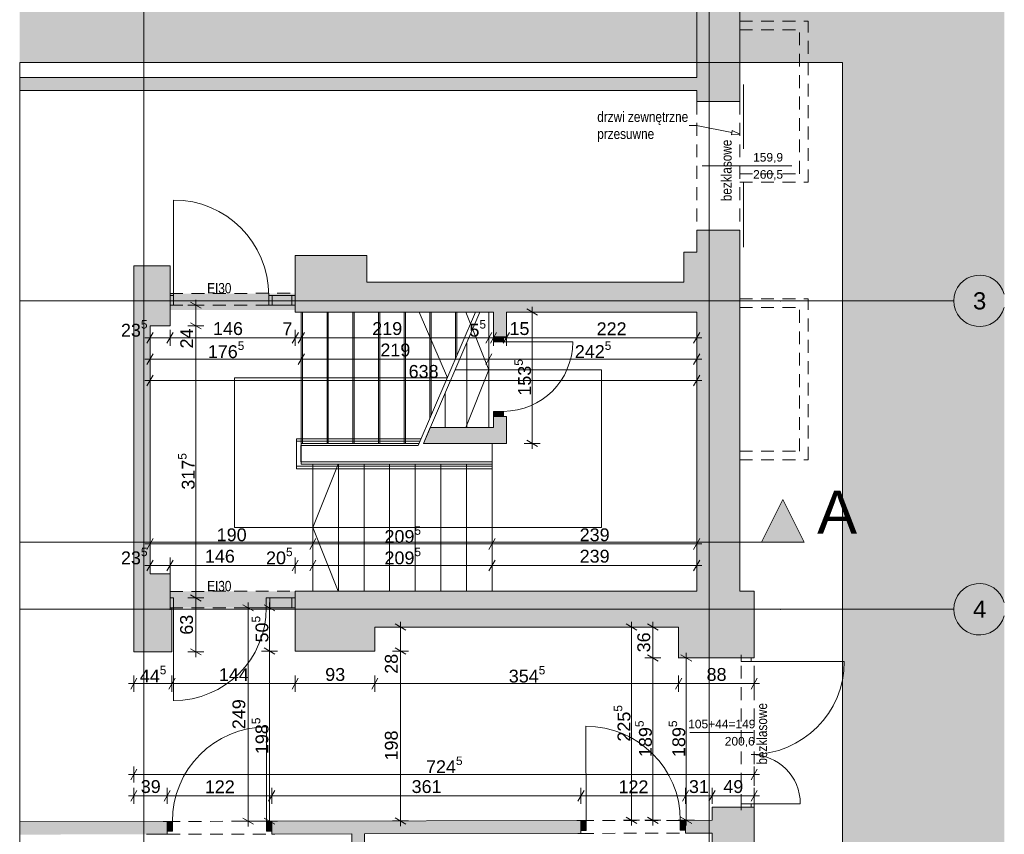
# Paper-space layout 'A-03 INWENTARYZACJA - PIĘTRO 0' of a CAD drawing. Header units: millimetres. Extents: x 0 to 594, y 0 to 297.
# Tile 9 of 11: x 298 to 413, y 83 to 178. Entities that reach past the tile are written whole.
import ezdxf
from ezdxf.xclip import XClip

# ---------------------------------------------------------------- set-up
doc = ezdxf.new("R2010")
doc.units = ezdxf.units.MM
doc.header["$MEASUREMENT"] = 0
doc.header["$XCLIPFRAME"] = 0
for name, pattern in [('ACAD_ISO03W100', [300, 120, -180]), ('DASHDOTX2', [1000, 500, -250, 0, -250]), ('GESTRICHELT2', [93.75, 62.5, -31.25]), ('Przer. długie kreski', [2.5, 1.5, -1]), ('PRZERYWANA_DU_A', [550, 350, -200])]:
    doc.linetypes.add(name, pattern=pattern)
for name, color, linetype, lineweight in [('0_Nr_pióra__2', 8, 'Continuous', 13), ('A_linie przekroju_Nr_pióra__1', 7, 'Continuous', 20), ('A_wymiary_Nr_pióra__1', 7, 'Continuous', 20), ('A_wymiary_Nr_pióra__2', 8, 'Continuous', 13), ('A_ściany_Nr_pióra__1', 7, 'Continuous', 20), ('Drzwi Archicad_Nr_pióra__1', 7, 'Continuous', 20), ('Znaczniki drzwi Archicada_Nr_pióra__3', 252, 'Continuous', 13)]:
    doc.layers.add(name, color=color, linetype=linetype, lineweight=lineweight)
for name, color, linetype, lineweight, true_color in [('A__balustrada_Nr_pióra__161', 7, 'Continuous', 5, 0x949494), ('A_opis_Nr_pióra__255', 7, 'Continuous', 15, 0x242424), ('A_opis_Nr_pióra__8', 7, 'Continuous', 13, 0x4c4c4c), ('A_osie_Nr_pióra__16', 7, 'Continuous', 5, 0x0f0f0f), ('A_osie_Nr_pióra__76', 7, 'Continuous', 5, 0x2d2d2d), ('A_pochwyt_Nr_pióra__161', 7, 'Continuous', 5, 0x949494), ('A_ppoż_Nr_pióra__8', 7, 'Continuous', 13, 0x4c4c4c), ('A_schody_Nr_pióra__10', 7, 'Continuous', 13, 0x4b4b4b), ('A_schody_Nr_pióra__4', 7, 'Continuous', 18, 0x4b4b4b), ('A_ściany_Nr_pióra__10', 7, 'Continuous', 13, 0x4b4b4b)]:
    doc.layers.add(name, color=color, linetype=linetype, lineweight=lineweight, true_color=true_color)
for name, color, linetype in [('A_linie przekroju', 7, 'Continuous'), ('A_podrys', 7, 'Continuous'), ('A_ppoż', 7, 'Continuous'), ('A_ściany', 7, 'Continuous'), ('Drzwi Archicad', 7, 'Continuous')]:
    doc.layers.add(name, color=color, linetype=linetype)
doc.styles.add('STYL_AUTOMATYCZNY_1', font='arial.ttf')
doc.styles.add('STYL_AUTOMATYCZNY_2', font='ARIALN.TTF')
doc.styles.add('STYL_AUTOMATYCZNY_4', font='arial.ttf')

# ---------------------------------------------------------------- blocks, each defined once
blk = doc.blocks.new('Rysunek_3_3', base_point=(-1727.03, -299.44))
at = {"linetype": 'Continuous', "lineweight": 0, "true_color": 0x484848}
blk.add_hatch(color=251, dxfattribs=at).paths.add_polyline_path([(412.73, 288.45), (297.77, 288.45), (297.77, 173.45), (393.83, 173.45), (393.83, 9.64), (412.73, 9.64)])
at = {"layer": 'A_linie przekroju', "linetype": 'Continuous', "lineweight": 0, "true_color": 0x000000}
blk.add_hatch(color=18, dxfattribs=at).paths.add_polyline_path([(389.38, 117.47), (386.88, 122.47), (384.38, 117.47)])
at = {"layer": 'A_ppoż', "linetype": 'Continuous', "lineweight": 0, "true_color": 0x121212}
for points in [[(315.32, 146.49), (315.32, 144.58), (329.93, 144.58), (329.93, 146.49)], [(315.32, 111.72), (315.32, 109.81), (329.93, 109.81), (329.93, 111.72)]]:
    blk.add_hatch(color=250, dxfattribs=at).paths.add_polyline_path(points)
at = {"layer": 'A_ściany', "linetype": 'Continuous', "lineweight": 0, "true_color": 0x000000}
for points in [[(376.81, 234.7), (376.81, 168.9), (381.83, 168.9), (381.83, 239.45)], [(376.81, 171.69), (297.77, 171.69), (297.77, 170.19), (376.81, 170.19)], [(376.81, 111.76), (381.83, 111.76), (381.83, 153.9), (376.81, 153.9)], [(338.28, 150.93), (329.94, 150.93), (329.94, 144.33), (338.28, 144.33)], [(376.81, 151.33), (375.33, 151.33), (375.33, 144.33), (376.81, 144.33)], [(315.32, 149.73), (311.09, 149.73), (312.99, 142.73), (315.32, 142.73)], [(311.09, 149.73), (311.09, 113.77), (312.99, 113.77), (312.99, 142.73)], [(375.33, 147.83), (338.28, 147.83), (338.28, 144.33), (375.33, 144.33)], [(354.59, 144.33), (353.09, 144.33), (353.09, 141.44), (354.59, 141.44)], [(353.09, 132.14), (353.09, 130.84), (354.59, 130.84), (354.59, 132.14)], [(344.9, 129), (354.59, 129), (354.59, 130.84), (345.69, 130.84)], [(311.09, 104.67), (315.54, 104.67), (315.54, 109.8), (315.32, 109.8), (315.32, 113.77), (311.09, 113.77)], [(329.93, 104.76), (339.23, 104.76), (339.23, 111.76), (329.93, 111.76)], [(339.23, 107.56), (374.7, 107.56), (374.7, 111.76), (339.23, 111.76)], [(374.7, 103.96), (382.02, 103.96), (383.52, 111.76), (374.7, 111.76)], [(383.52, 111.76), (382.02, 103.96), (383.52, 103.96)], [(382.02, 86.54), (378.6, 86.54), (378.6, 44.29), (383.52, 44.29), (383.52, 86.54)], [(297.77, 83.34), (314.99, 83.37), (314.99, 84.87), (297.77, 84.84)], [(327.19, 84.9), (327.19, 83.4), (363.3, 83.48), (363.3, 84.98)], [(375.5, 85), (375.5, 83.5), (378.6, 83.51), (378.6, 85.01)], [(338.04, 71.79), (338.04, 83.42), (336.54, 83.42), (336.54, 73.29)]]:
    blk.add_hatch(color=18, dxfattribs=at).paths.add_polyline_path(points)
at = {"layer": 'Drzwi Archicad', "linetype": 'Continuous', "lineweight": 0, "true_color": 0xfdfdfd}
for points in [[(354.24, 141.44), (353.09, 141.44), (353.09, 140.84), (354.24, 140.84)], [(353.09, 132.14), (354.24, 132.14), (354.24, 132.74), (353.09, 132.74)], [(314.99, 83.72), (315.59, 83.73), (315.59, 84.88), (314.99, 84.87)], [(327.19, 84.9), (326.59, 84.9), (326.59, 83.75), (327.19, 83.75)], [(363.3, 84.98), (363.3, 83.83), (363.9, 83.83), (363.9, 84.98)], [(375.5, 83.85), (375.5, 85), (374.9, 85), (374.9, 83.85)]]:
    blk.add_hatch(color=7, dxfattribs=at).paths.add_polyline_path(points)
at = {"layer": '0_Nr_pióra__2', "color": 8, "linetype": 'PRZERYWANA_DU_A', "lineweight": 13, "flags": 128}
for points in [[(297.77, 173.45), (297.77, 9.64)], [(393.83, 9.64), (393.83, 173.45), (297.77, 173.45)]]:
    blk.add_lwpolyline(points, dxfattribs=at)
at = {"layer": 'A__balustrada_Nr_pióra__161', "color": 252, "linetype": 'Continuous', "lineweight": 5, "true_color": 0x949494}
for p, q in [((330.09, 126.04), (330.09, 129.55)), ((330.59, 126.84), (330.59, 128.75))]:
    blk.add_line(p, q, dxfattribs=at)
at = {"layer": 'A_linie przekroju_Nr_pióra__1', "color": 7, "linetype": 'ACAD_ISO03W100', "lineweight": 20}
blk.add_line((297.77, 117.47), (384.38, 117.47), dxfattribs=at)
at = {"layer": 'A_linie przekroju_Nr_pióra__1', "color": 7, "linetype": 'Continuous', "lineweight": 20, "flags": 128}
blk.add_lwpolyline([(389.38, 117.47), (384.38, 117.47), (386.88, 122.47)], close=True, dxfattribs=at)
at = {"layer": 'A_opis_Nr_pióra__255', "color": 250, "linetype": 'Continuous', "lineweight": 15, "true_color": 0x242424}
for p, q in [((376.8, 166.12), (375.92, 166.12)), ((380.92, 165.27), (376.8, 166.12)), ((380.87, 165.02), (380.97, 165.51)), ((381.83, 165.08), (380.87, 165.02)), ((381.83, 165.08), (380.97, 165.51))]:
    blk.add_line(p, q, dxfattribs=at)
at = {"layer": 'A_osie_Nr_pióra__16', "color": 250, "linetype": 'DASHDOTX2', "lineweight": 5, "true_color": 0x0f0f0f}
for p, q in [((312.26, 229.09), (312.26, 29.6)), ((378.26, 229.09), (378.26, 29.6)), ((386.58, 145.64), (297.77, 145.64)), ((386.58, 145.64), (406.83, 145.64)), ((386.58, 109.64), (297.77, 109.64)), ((386.58, 109.64), (406.83, 109.64))]:
    blk.add_line(p, q, dxfattribs=at)
for p in [(386.58, 145.64), (386.58, 145.64), (386.58, 109.64), (386.58, 109.64)]:
    blk.add_point(p, dxfattribs=at)
at = {"layer": 'A_osie_Nr_pióra__76', "color": 250, "linetype": 'Continuous', "lineweight": 5, "true_color": 0x2d2d2d}
for centre in [(409.83, 145.64), (409.83, 109.64)]:
    blk.add_arc(centre, 3, 14.9249, 345.0751, dxfattribs=at)
at = {"layer": 'A_pochwyt_Nr_pióra__161', "color": 252, "linetype": 'Continuous', "lineweight": 5, "true_color": 0x949494}
for p, q in [((330.09, 129.55), (344.64, 129.55)), ((330.09, 129.25), (344.51, 129.25)), ((330.59, 128.75), (344.29, 128.75)), ((330.59, 126.84), (352.92, 126.84)), ((352.92, 126.84), (352.92, 126.04)), ((330.09, 126.34), (352.92, 126.34)), ((330.09, 126.04), (352.92, 126.04))]:
    blk.add_line(p, q, dxfattribs=at)
at = {"layer": 'A_schody_Nr_pióra__10', "color": 251, "linetype": 'GESTRICHELT2', "lineweight": 13, "true_color": 0x4b4b4b}
for p, q in [((330.8, 144.33), (330.8, 129)), ((333.8, 144.33), (333.8, 129)), ((336.81, 144.33), (336.81, 129)), ((339.81, 144.33), (339.81, 129)), ((342.81, 144.33), (342.81, 129)), ((345.82, 144.33), (345.82, 132.29)), ((348.82, 144.33), (348.82, 139.26))]:
    blk.add_line(p, q, dxfattribs=at)
at = {"layer": 'A_schody_Nr_pióra__4', "color": 251, "linetype": 'Continuous', "lineweight": 18, "true_color": 0x4b4b4b}
for p, q in [((330.65, 144.33), (330.65, 126.59)), ((333.65, 144.33), (333.65, 129)), ((336.66, 144.33), (336.66, 129)), ((339.66, 144.33), (339.66, 129)), ((342.66, 144.33), (342.66, 129)), ((344.29, 128.75), (351, 144.33)), ((347.7, 136.66), (344.4, 144.33)), ((344.9, 129), (351.5, 144.33)), ((345.67, 144.33), (345.67, 131.94)), ((348.67, 144.33), (348.67, 138.91)), ((349.84, 144.33), (352.54, 137.58)), ((352.54, 144.33), (352.54, 130.84)), ((349.99, 140.81), (349.99, 130.84)), ((365.69, 137.58), (348.6, 137.58)), ((349.84, 130.84), (352.54, 137.58)), ((365.69, 137.58), (365.69, 119.17)), ((347.7, 136.66), (322.85, 136.66)), ((322.85, 136.66), (322.85, 119.17)), ((347.43, 134.88), (347.43, 130.84)), ((330.65, 129), (344.4, 129)), ((352.92, 129), (352.92, 111.76)), ((352.92, 126.59), (330.65, 126.59)), ((331.99, 126.59), (331.99, 111.76)), ((334.95, 126.59), (331.99, 119.17)), ((334.98, 126.59), (334.98, 111.76)), ((337.97, 126.59), (337.97, 111.76)), ((340.96, 126.59), (340.96, 111.76)), ((343.95, 126.59), (343.95, 111.76)), ((346.94, 126.59), (346.94, 111.76)), ((349.93, 126.59), (349.93, 111.76)), ((365.69, 119.17), (322.85, 119.17)), ((334.95, 111.76), (331.99, 119.17))]:
    blk.add_line(p, q, dxfattribs=at)
at = {"layer": 'A_wymiary_Nr_pióra__1', "color": 7, "linetype": 'Continuous', "lineweight": 20}
for p, q in [((318.95, 144.77), (317.7, 145.49)), ((358.22, 143.97), (356.97, 144.69)), ((317.7, 143.09), (318.95, 142.37)), ((313.35, 141.95), (312.63, 140.7)), ((315.68, 141.95), (314.96, 140.7)), ((330.3, 141.95), (329.58, 140.7)), ((331.01, 141.95), (330.29, 140.7)), ((352.9, 141.95), (352.18, 140.7)), ((353.45, 141.95), (352.73, 140.7)), ((354.95, 141.95), (354.23, 140.7)), ((376.45, 140.7), (377.17, 141.95)), ((313.35, 139.45), (312.63, 138.2)), ((331.01, 139.45), (330.29, 138.2)), ((352.9, 139.45), (352.18, 138.2)), ((376.45, 138.2), (377.17, 139.45)), ((313.35, 136.95), (312.63, 135.7)), ((376.45, 135.7), (377.17, 136.95)), ((356.97, 129.36), (358.22, 128.64)), ((313.35, 117.88), (312.63, 116.63)), ((332.35, 117.88), (331.63, 116.63)), ((353.28, 117.88), (352.56, 116.63)), ((376.45, 116.63), (377.17, 117.88)), ((313.35, 115.38), (312.63, 114.13)), ((315.68, 115.38), (314.96, 114.13)), ((330.29, 115.38), (329.57, 114.13)), ((332.35, 115.38), (331.63, 114.13)), ((353.28, 115.38), (352.56, 114.13)), ((376.45, 114.13), (377.17, 115.38)), ((317.7, 111.32), (318.95, 110.6)), ((325.06, 109.45), (323.81, 110.17)), ((327.56, 109.45), (326.31, 110.17)), ((342.86, 107.2), (341.61, 107.92)), ((369.83, 107.2), (368.58, 107.92)), ((372.33, 107.2), (371.08, 107.92)), ((317.7, 105.03), (318.95, 104.31)), ((326.31, 105.12), (327.56, 104.4)), ((341.61, 105.12), (342.86, 104.4)), ((371.08, 104.32), (372.33, 103.6)), ((376.23, 103.6), (374.98, 104.32)), ((311.45, 101.58), (310.73, 100.33)), ((315.9, 101.58), (315.18, 100.33)), ((330.29, 101.58), (329.57, 100.33)), ((339.59, 101.58), (338.87, 100.33)), ((375.06, 101.58), (374.34, 100.33)), ((383.16, 100.33), (383.88, 101.58)), ((311.45, 90.99), (310.73, 89.74)), ((383.16, 89.74), (383.88, 90.99)), ((311.45, 88.49), (310.73, 87.24)), ((315.35, 88.49), (314.63, 87.24)), ((327.55, 88.49), (326.83, 87.24)), ((363.66, 88.49), (362.94, 87.24)), ((375.86, 88.49), (375.14, 87.24)), ((378.96, 88.49), (378.24, 87.24)), ((383.16, 87.24), (383.88, 88.49)), ((323.81, 85.26), (325.06, 84.54)), ((326.31, 85.26), (327.56, 84.54)), ((341.61, 85.3), (342.86, 84.57)), ((368.58, 85.37), (369.83, 84.65)), ((371.08, 85.37), (372.33, 84.65)), ((374.98, 85.37), (376.23, 84.65))]:
    blk.add_line(p, q, dxfattribs=at)
at = {"layer": 'A_wymiary_Nr_pióra__2', "color": 8, "linetype": 'Continuous', "lineweight": 13}
for p, q in [((319.26, 145.13), (317.38, 145.13)), ((318.32, 145.13), (318.32, 145.74)), ((318.32, 142.73), (318.32, 145.13)), ((357.59, 144.33), (357.59, 144.94)), ((358.53, 144.33), (356.65, 144.33)), ((357.59, 129), (357.59, 144.33)), ((319.26, 142.73), (317.38, 142.73)), ((318.32, 110.96), (318.32, 142.73)), ((312.99, 140.39), (312.99, 142.26)), ((315.32, 140.39), (315.32, 142.26)), ((329.94, 140.39), (329.94, 142.26)), ((330.65, 140.39), (330.65, 142.26)), ((352.54, 140.39), (352.54, 142.26)), ((353.09, 140.39), (353.09, 142.26)), ((354.59, 140.39), (354.59, 142.26)), ((376.81, 140.39), (376.81, 142.26)), ((312.38, 141.33), (312.99, 141.33)), ((312.99, 141.33), (315.32, 141.33)), ((315.32, 141.33), (329.94, 141.33)), ((329.94, 141.33), (330.65, 141.33)), ((330.65, 141.33), (352.54, 141.33)), ((352.54, 141.33), (353.09, 141.33)), ((353.09, 141.33), (354.59, 141.33)), ((354.59, 141.33), (376.81, 141.33)), ((376.81, 141.33), (377.42, 141.33)), ((312.99, 137.89), (312.99, 139.76)), ((330.65, 137.89), (330.65, 139.76)), ((352.54, 137.89), (352.54, 139.76)), ((376.81, 137.89), (376.81, 139.76)), ((312.38, 138.83), (312.99, 138.83)), ((312.99, 138.83), (330.65, 138.83)), ((330.65, 138.83), (352.54, 138.83)), ((352.54, 138.83), (376.81, 138.83)), ((376.81, 138.83), (377.42, 138.83)), ((312.99, 135.39), (312.99, 137.26)), ((376.81, 135.39), (376.81, 137.26)), ((312.38, 136.33), (312.99, 136.33)), ((312.99, 136.33), (376.81, 136.33)), ((376.81, 136.33), (377.42, 136.33)), ((358.53, 129), (356.65, 129)), ((357.59, 128.38), (357.59, 129)), ((312.99, 116.32), (312.99, 118.19)), ((331.99, 116.32), (331.99, 118.19)), ((352.92, 116.32), (352.92, 118.19)), ((376.81, 116.32), (376.81, 118.19)), ((312.38, 117.26), (312.99, 117.26)), ((312.99, 117.26), (331.99, 117.26)), ((331.99, 117.26), (352.92, 117.26)), ((352.92, 117.26), (376.81, 117.26)), ((376.81, 117.26), (377.42, 117.26)), ((312.99, 113.82), (312.99, 115.69)), ((315.32, 113.82), (315.32, 115.69)), ((329.93, 113.82), (329.93, 115.69)), ((331.99, 113.82), (331.99, 115.69)), ((352.92, 113.82), (352.92, 115.69)), ((376.81, 113.82), (376.81, 115.69)), ((312.38, 114.76), (312.99, 114.76)), ((312.99, 114.76), (315.32, 114.76)), ((315.32, 114.76), (329.93, 114.76)), ((329.93, 114.76), (331.99, 114.76)), ((331.99, 114.76), (352.92, 114.76)), ((352.92, 114.76), (376.81, 114.76)), ((376.81, 114.76), (377.42, 114.76)), ((319.26, 110.96), (317.38, 110.96)), ((318.32, 104.67), (318.32, 110.96)), ((324.43, 109.81), (324.43, 110.42)), ((326.93, 109.81), (326.93, 110.42)), ((325.37, 109.81), (323.49, 109.81)), ((324.43, 84.9), (324.43, 109.81)), ((327.87, 109.81), (325.99, 109.81)), ((326.93, 104.76), (326.93, 109.81)), ((342.23, 107.56), (342.23, 108.17)), ((369.2, 107.56), (369.2, 108.17)), ((371.7, 107.56), (371.7, 108.17)), ((343.17, 107.56), (341.29, 107.56)), ((342.23, 104.76), (342.23, 107.56)), ((370.14, 107.56), (368.26, 107.56)), ((369.2, 85.01), (369.2, 107.56)), ((372.64, 107.56), (370.76, 107.56)), ((371.7, 103.96), (371.7, 107.56)), ((319.26, 104.67), (317.38, 104.67)), ((318.32, 104.05), (318.32, 104.67)), ((327.87, 104.76), (325.99, 104.76)), ((326.93, 84.9), (326.93, 104.76)), ((343.17, 104.76), (341.29, 104.76)), ((342.23, 84.94), (342.23, 104.76)), ((372.64, 103.96), (370.76, 103.96)), ((371.7, 85.01), (371.7, 103.96)), ((376.54, 103.96), (374.66, 103.96)), ((375.6, 103.96), (375.6, 104.57)), ((375.6, 85.01), (375.6, 103.96)), ((311.09, 100.02), (311.09, 101.89)), ((315.54, 100.02), (315.54, 101.89)), ((329.93, 100.02), (329.93, 101.89)), ((339.23, 100.02), (339.23, 101.89)), ((374.7, 100.02), (374.7, 101.89)), ((383.52, 100.02), (383.52, 101.89)), ((310.48, 100.96), (311.09, 100.96)), ((311.09, 100.96), (315.54, 100.96)), ((315.54, 100.96), (329.93, 100.96)), ((329.93, 100.96), (339.23, 100.96)), ((339.23, 100.96), (374.7, 100.96)), ((374.7, 100.96), (383.52, 100.96)), ((383.52, 100.96), (384.13, 100.96)), ((311.09, 89.43), (311.09, 91.3)), ((383.52, 89.43), (383.52, 91.3)), ((310.48, 90.37), (311.09, 90.37)), ((311.09, 90.37), (383.52, 90.37)), ((383.52, 90.37), (384.13, 90.37)), ((311.09, 86.93), (311.09, 88.8)), ((314.99, 86.93), (314.99, 88.8)), ((327.19, 86.93), (327.19, 88.8)), ((363.3, 86.93), (363.3, 88.8)), ((375.5, 86.93), (375.5, 88.8)), ((378.6, 86.93), (378.6, 88.8)), ((383.52, 86.93), (383.52, 88.8)), ((310.48, 87.87), (311.09, 87.87)), ((311.09, 87.87), (314.99, 87.87)), ((314.99, 87.87), (327.19, 87.87)), ((327.19, 87.87), (363.3, 87.87)), ((363.3, 87.87), (375.5, 87.87)), ((375.5, 87.87), (378.6, 87.87)), ((378.6, 87.87), (383.52, 87.87)), ((383.52, 87.87), (384.13, 87.87)), ((325.37, 84.9), (323.49, 84.9)), ((324.43, 84.29), (324.43, 84.9)), ((327.87, 84.9), (325.99, 84.9)), ((326.93, 84.29), (326.93, 84.9)), ((343.17, 84.94), (341.29, 84.94)), ((342.23, 84.32), (342.23, 84.94)), ((370.14, 85.01), (368.26, 85.01)), ((369.2, 84.4), (369.2, 85.01)), ((372.64, 85.01), (370.76, 85.01)), ((371.7, 84.4), (371.7, 85.01)), ((376.54, 85.01), (374.66, 85.01)), ((375.6, 84.4), (375.6, 85.01))]:
    blk.add_line(p, q, dxfattribs=at)
at = {"layer": 'A_ściany_Nr_pióra__1', "color": 7, "linetype": 'Continuous', "lineweight": 20}
for p, q in [((376.81, 168.9), (376.81, 169.27)), ((381.83, 168.9), (376.81, 168.9)), ((376.81, 153.9), (376.81, 153.53)), ((381.83, 153.9), (376.81, 153.9)), ((315.32, 146.28), (315.32, 146.53)), ((315.32, 145.13), (315.32, 146.28)), ((329.94, 146.28), (329.94, 146.53)), ((329.94, 145.13), (329.94, 146.28)), ((315.32, 144.33), (315.32, 145.13)), ((329.94, 144.33), (329.94, 145.13)), ((353.09, 141.44), (353.09, 141.91)), ((353.09, 141.44), (354.24, 141.44)), ((354.24, 141.44), (354.59, 141.44)), ((354.59, 141.44), (354.59, 141.81)), ((353.09, 132.14), (353.09, 131.67)), ((353.09, 132.14), (354.24, 132.14)), ((354.24, 132.14), (354.59, 132.14)), ((354.59, 132.14), (354.59, 131.77)), ((315.32, 111.76), (315.32, 110.96)), ((329.93, 111.76), (329.93, 110.96)), ((315.32, 110.96), (315.32, 109.81)), ((329.93, 110.96), (329.93, 109.81)), ((315.32, 109.81), (315.32, 109.56)), ((329.93, 109.81), (329.93, 109.56)), ((382.02, 103.96), (382.02, 104.33)), ((382.02, 103.96), (383.17, 103.96)), ((383.17, 103.96), (383.52, 103.96)), ((383.52, 103.96), (383.52, 104.33)), ((382.02, 86.54), (382.02, 86.17)), ((382.02, 86.54), (383.17, 86.54)), ((383.17, 86.54), (383.52, 86.54)), ((383.52, 86.54), (383.52, 86.17)), ((314.99, 84.87), (314.52, 84.87)), ((314.99, 84.87), (314.99, 83.72)), ((327.19, 84.9), (327.66, 84.9)), ((327.19, 84.9), (327.19, 83.75)), ((363.3, 84.98), (362.83, 84.98)), ((363.3, 84.98), (363.3, 83.83)), ((375.5, 85), (375.97, 85.01)), ((375.5, 85), (375.5, 83.85)), ((314.99, 83.37), (314.62, 83.37)), ((314.99, 83.72), (314.99, 83.37)), ((327.19, 83.75), (327.19, 83.4)), ((327.19, 83.4), (327.56, 83.4)), ((363.3, 83.48), (362.93, 83.48)), ((363.3, 83.83), (363.3, 83.48)), ((375.5, 83.85), (375.5, 83.5)), ((375.5, 83.5), (375.87, 83.51))]:
    blk.add_line(p, q, dxfattribs=at)
at = {"layer": 'A_ściany_Nr_pióra__1', "color": 7, "linetype": 'Continuous', "lineweight": 20, "flags": 128}
for points in [[(381.83, 168.9), (381.83, 239.45)], [(376.81, 234.7), (376.81, 171.69)], [(376.81, 171.69), (297.77, 171.69)], [(297.77, 170.19), (376.81, 170.19)], [(376.81, 170.19), (376.81, 168.9)], [(376.81, 153.9), (376.81, 151.33)], [(381.83, 111.76), (381.83, 153.9)], [(338.28, 150.93), (329.94, 150.93)], [(329.94, 150.93), (329.94, 146.53)], [(338.28, 147.83), (338.28, 150.93)], [(376.81, 151.33), (375.33, 151.33)], [(375.33, 151.33), (375.33, 147.83)], [(315.32, 149.73), (311.09, 149.73)], [(311.09, 149.73), (311.09, 113.77)], [(315.32, 142.73), (315.32, 149.73)], [(375.33, 147.83), (338.28, 147.83)], [(329.94, 144.33), (338.28, 144.33)], [(338.28, 144.33), (353.09, 144.33)], [(353.09, 144.33), (353.09, 141.44)], [(354.59, 141.44), (354.59, 144.33)], [(354.59, 144.33), (375.33, 144.33)], [(375.33, 144.33), (376.81, 144.33)], [(376.81, 144.33), (376.81, 111.76)], [(312.99, 142.73), (315.32, 142.73)], [(312.99, 113.77), (312.99, 142.73)], [(353.09, 132.14), (353.09, 130.84)], [(354.59, 130.84), (354.59, 132.14)], [(345.69, 130.84), (344.9, 129)], [(353.09, 130.84), (345.69, 130.84)], [(354.59, 129), (354.59, 130.84)], [(344.9, 129), (354.59, 129)], [(311.09, 113.77), (311.09, 104.67)], [(315.32, 113.77), (312.99, 113.77)], [(315.32, 111.76), (315.32, 113.77)], [(339.23, 111.76), (329.93, 111.76)], [(374.7, 111.76), (339.23, 111.76)], [(376.81, 111.76), (374.7, 111.76)], [(383.52, 111.76), (381.83, 111.76)], [(383.52, 103.96), (383.52, 111.76)], [(315.32, 109.8), (315.32, 109.56)], [(315.54, 109.8), (315.32, 109.8)], [(315.54, 104.67), (315.54, 109.8)], [(329.93, 109.56), (329.93, 104.76)], [(339.23, 104.76), (339.23, 107.56)], [(339.23, 107.56), (374.7, 107.56)], [(374.7, 107.56), (374.7, 103.96)], [(311.09, 104.67), (315.54, 104.67)], [(329.93, 104.76), (339.23, 104.76)], [(374.7, 103.96), (382.02, 103.96)], [(382.02, 86.54), (378.6, 86.54)], [(378.6, 86.54), (378.6, 85.01)], [(383.52, 86.54), (382.02, 86.54)], [(383.52, 44.29), (383.52, 86.54)], [(314.99, 84.87), (297.77, 84.84)], [(363.3, 84.98), (327.19, 84.9)], [(378.6, 85.01), (375.5, 85)], [(312.59, 83.37), (314.99, 83.37)], [(327.19, 83.4), (336.54, 83.42)], [(336.54, 83.42), (336.54, 73.29)], [(338.04, 83.42), (363.3, 83.48)], [(338.04, 71.79), (338.04, 83.42)], [(375.5, 83.5), (378.6, 83.51)], [(378.6, 83.51), (378.6, 44.29)]]:
    blk.add_lwpolyline(points, dxfattribs=at)
at = {"layer": 'A_ściany_Nr_pióra__10', "color": 251, "linetype": 'Przer. długie kreski', "lineweight": 13, "true_color": 0x4b4b4b}
for p, q in [((381.83, 178.28), (389.83, 178.28)), ((389.83, 159.48), (389.83, 178.28)), ((381.83, 177.28), (388.83, 177.28)), ((388.83, 160.48), (388.83, 177.28)), ((376.81, 168.9), (376.81, 153.9)), ((381.83, 168.9), (381.83, 153.9)), ((381.83, 160.48), (388.83, 160.48)), ((381.83, 159.48), (389.83, 159.48)), ((315.33, 146.49), (329.94, 146.53)), ((315.32, 145.13), (329.94, 145.13)), ((381.83, 145.88), (389.83, 145.88)), ((381.83, 144.88), (388.83, 144.88)), ((388.83, 128.08), (388.83, 144.88)), ((389.83, 127.08), (389.83, 145.88)), ((381.83, 128.08), (388.83, 128.08)), ((381.83, 127.08), (389.83, 127.08)), ((315.32, 111.72), (329.93, 111.76)), ((315.32, 109.8), (329.93, 109.81)), ((382.02, 86.54), (382.02, 103.96)), ((383.52, 86.54), (383.52, 103.96)), ((314.99, 84.87), (327.19, 84.9)), ((363.3, 84.98), (375.5, 85)), ((314.99, 83.37), (327.19, 83.4)), ((363.3, 83.48), (375.5, 83.5))]:
    blk.add_line(p, q, dxfattribs=at)
at = {"layer": 'Drzwi Archicad_Nr_pióra__1', "color": 7, "linetype": 'Continuous', "lineweight": 20}
for p, q in [((382.28, 170.9), (382.28, 163.4)), ((376.81, 168.9), (376.81, 169.27)), ((376.81, 168.9), (376.81, 169.27)), ((381.83, 168.9), (376.81, 168.9)), ((381.83, 168.9), (376.81, 168.9)), ((382.28, 151.9), (382.28, 159.4)), ((315.72, 146.28), (315.72, 157.41)), ((381.83, 153.9), (376.81, 153.9)), ((381.83, 153.9), (376.81, 153.9)), ((376.81, 153.9), (376.81, 153.53)), ((376.81, 153.9), (376.81, 153.53)), ((315.32, 146.28), (315.32, 146.53)), ((315.32, 146.28), (315.72, 146.28)), ((315.32, 145.13), (315.32, 146.28)), ((315.32, 145.13), (315.32, 146.28)), ((315.32, 145.13), (315.32, 146.28)), ((315.72, 146.28), (315.72, 145.13)), ((326.85, 145.13), (326.85, 146.28)), ((326.85, 146.28), (327.25, 146.28)), ((327.25, 146.28), (327.25, 145.13)), ((327.25, 145.13), (327.25, 146.28)), ((327.25, 146.28), (329.54, 146.28)), ((329.54, 145.13), (329.54, 146.28)), ((329.54, 146.28), (329.94, 146.28)), ((329.54, 146.28), (329.54, 145.13)), ((329.94, 146.28), (329.94, 146.53)), ((329.94, 146.28), (329.94, 145.13)), ((329.94, 145.13), (329.94, 146.28)), ((329.94, 145.13), (329.94, 146.28)), ((315.72, 145.13), (315.32, 145.13)), ((315.32, 144.33), (315.32, 145.13)), ((327.25, 145.13), (326.85, 145.13)), ((329.54, 145.13), (327.25, 145.13)), ((329.94, 145.13), (329.54, 145.13)), ((329.94, 144.33), (329.94, 145.13)), ((353.09, 141.44), (353.09, 141.91)), ((353.09, 141.44), (353.09, 141.91)), ((353.09, 140.84), (353.09, 141.44)), ((353.09, 141.44), (354.24, 141.44)), ((353.09, 141.44), (354.24, 141.44)), ((353.09, 141.44), (354.24, 141.44)), ((354.24, 141.44), (354.24, 140.84)), ((354.24, 141.44), (354.59, 141.44)), ((354.24, 141.44), (354.59, 141.44)), ((354.59, 141.44), (354.59, 141.81)), ((354.59, 141.44), (354.59, 141.81)), ((354.24, 140.84), (353.09, 140.84)), ((354.24, 140.84), (362.34, 140.84)), ((353.09, 132.14), (353.09, 132.74)), ((353.09, 132.74), (354.24, 132.74)), ((354.24, 132.74), (354.24, 132.14)), ((354.24, 132.14), (353.09, 132.14)), ((353.09, 132.14), (354.24, 132.14)), ((353.09, 132.14), (354.24, 132.14)), ((353.09, 132.14), (353.09, 131.67)), ((353.09, 132.14), (353.09, 131.67)), ((354.24, 132.14), (354.59, 132.14)), ((354.24, 132.14), (354.59, 132.14)), ((354.59, 132.14), (354.59, 131.77)), ((354.59, 132.14), (354.59, 131.77)), ((315.32, 111.76), (315.32, 110.96)), ((329.93, 111.76), (329.93, 110.96)), ((315.72, 110.96), (315.32, 110.96)), ((315.32, 110.96), (315.32, 109.81)), ((315.32, 110.96), (315.32, 109.81)), ((315.32, 110.96), (315.32, 109.81)), ((315.72, 109.81), (315.72, 110.96)), ((326.96, 110.96), (326.56, 110.96)), ((326.56, 110.96), (326.56, 109.81)), ((326.96, 109.81), (326.96, 110.96)), ((329.53, 110.96), (326.96, 110.96)), ((326.96, 110.96), (326.96, 109.81)), ((329.93, 110.96), (329.53, 110.96)), ((329.53, 110.96), (329.53, 109.81)), ((329.53, 109.81), (329.53, 110.96)), ((329.93, 109.81), (329.93, 110.96)), ((329.93, 110.96), (329.93, 109.81)), ((329.93, 110.96), (329.93, 109.81)), ((315.32, 109.81), (315.72, 109.81)), ((315.32, 109.81), (315.32, 109.56)), ((315.72, 109.81), (315.72, 98.97)), ((326.56, 109.81), (326.96, 109.81)), ((326.96, 109.81), (329.53, 109.81)), ((329.53, 109.81), (329.93, 109.81)), ((329.93, 109.81), (329.93, 109.56)), ((382.02, 103.96), (382.02, 104.33)), ((382.02, 103.96), (382.02, 104.33)), ((382.02, 103.56), (382.02, 103.96)), ((382.02, 103.96), (383.17, 103.96)), ((382.02, 103.96), (383.17, 103.96)), ((382.02, 103.96), (383.17, 103.96)), ((383.17, 103.56), (382.02, 103.56)), ((383.17, 103.96), (383.17, 103.56)), ((383.17, 103.96), (383.52, 103.96)), ((383.17, 103.96), (383.52, 103.96)), ((383.17, 103.56), (394.05, 103.56)), ((383.52, 103.96), (383.52, 104.33)), ((383.52, 103.96), (383.52, 104.33)), ((326.59, 84.9), (326.57, 95.9)), ((363.9, 84.98), (363.88, 95.98)), ((382.02, 86.54), (382.02, 86.94)), ((382.02, 86.94), (383.17, 86.94)), ((383.17, 86.54), (382.02, 86.54)), ((382.02, 86.54), (383.17, 86.54)), ((382.02, 86.54), (383.17, 86.54)), ((382.02, 86.54), (382.02, 86.17)), ((382.02, 86.54), (382.02, 86.17)), ((383.17, 86.94), (383.17, 86.54)), ((383.17, 86.94), (388.91, 86.94)), ((383.17, 86.54), (383.52, 86.54)), ((383.17, 86.54), (383.52, 86.54)), ((383.52, 86.54), (383.52, 86.17)), ((383.52, 86.54), (383.52, 86.17)), ((314.99, 84.87), (314.52, 84.87)), ((314.99, 84.87), (314.52, 84.87)), ((315.59, 84.88), (314.99, 84.87)), ((314.99, 84.87), (314.99, 83.72)), ((314.99, 84.87), (314.99, 83.72)), ((314.99, 84.87), (314.99, 83.72)), ((315.59, 83.73), (315.59, 84.88)), ((327.19, 84.9), (326.59, 84.9)), ((326.59, 84.9), (326.59, 83.75)), ((327.19, 83.75), (327.19, 84.9)), ((327.19, 84.9), (327.19, 83.75)), ((327.19, 84.9), (327.19, 83.75)), ((327.19, 84.9), (327.66, 84.9)), ((327.19, 84.9), (327.66, 84.9)), ((363.3, 84.98), (362.83, 84.98)), ((363.3, 84.98), (362.83, 84.98)), ((363.3, 84.98), (363.9, 84.98)), ((363.3, 83.83), (363.3, 84.98)), ((363.3, 84.98), (363.3, 83.83)), ((363.3, 84.98), (363.3, 83.83)), ((363.9, 84.98), (363.9, 83.83)), ((374.9, 83.85), (374.9, 85)), ((374.9, 85), (375.5, 85)), ((375.5, 85), (375.97, 85.01)), ((375.5, 85), (375.97, 85.01)), ((375.5, 85), (375.5, 83.85)), ((375.5, 85), (375.5, 83.85)), ((375.5, 85), (375.5, 83.85)), ((314.99, 83.37), (314.62, 83.37)), ((314.99, 83.37), (314.62, 83.37)), ((314.99, 83.72), (315.59, 83.73)), ((314.99, 83.72), (314.99, 83.37)), ((314.99, 83.72), (314.99, 83.37)), ((326.59, 83.75), (327.19, 83.75)), ((327.19, 83.75), (327.19, 83.4)), ((327.19, 83.75), (327.19, 83.4)), ((327.19, 83.4), (327.56, 83.4)), ((327.19, 83.4), (327.56, 83.4)), ((363.3, 83.48), (362.93, 83.48)), ((363.3, 83.48), (362.93, 83.48)), ((363.9, 83.83), (363.3, 83.83)), ((363.3, 83.83), (363.3, 83.48)), ((363.3, 83.83), (363.3, 83.48)), ((375.5, 83.85), (374.9, 83.85)), ((375.5, 83.85), (375.5, 83.5)), ((375.5, 83.85), (375.5, 83.5)), ((375.5, 83.5), (375.87, 83.51)), ((375.5, 83.5), (375.87, 83.51))]:
    blk.add_line(p, q, dxfattribs=at)
for centre, radius, start, end in [((315.72, 146.28), 11.13, 0, 90), ((354.24, 140.84), 8.1, 270, 0), ((315.72, 109.81), 10.83, 270, 0), ((383.17, 103.56), 10.88, 270, 0), ((326.59, 84.9), 11, 90.1232, 180.1232), ((363.9, 84.98), 11, 0.1232, 90.1232), ((383.17, 86.94), 5.74, 0, 90)]:
    blk.add_arc(centre, radius, start, end, dxfattribs=at)
at = {"layer": 'Znaczniki drzwi Archicada_Nr_pióra__3', "color": 252, "linetype": 'Continuous', "lineweight": 13}
for p, q in [((387.92, 161.4), (377.45, 161.4)), ((383.41, 95.25), (376.02, 95.25))]:
    blk.add_line(p, q, dxfattribs=at)
at = {"layer": 'A_linie przekroju_Nr_pióra__1', "color": 7, "linetype": 'Continuous', "lineweight": 20, "insert": (390.88, 118.47), "char_height": 5, "attachment_point": 7, "style": 'STYL_AUTOMATYCZNY_1'}
blk.add_mtext('\\A1;{\\pql;\\pt0;\\fArial|b0|i0|c238|p0;\\W1.000000;A}', dxfattribs=at)
at = {"layer": 'A_opis_Nr_pióra__8', "color": 251, "linetype": 'Continuous', "lineweight": 13, "true_color": 0x4c4c4c, "insert": (365.2, 165.95), "char_height": 1.2, "attachment_point": 4, "line_spacing_factor": 0.996518, "style": 'STYL_AUTOMATYCZNY_2'}
blk.add_mtext('\\A1;{\\pql;\\fArial Narrow|b0|i0|c238|p0;\\W1.000000;drzwi zewnętrzne\\P\\pql;\\fArial Narrow|b0|i0|c238|p0;\\W1.000000;przesuwne}', dxfattribs=at)
at = {"layer": 'A_osie_Nr_pióra__76', "color": 250, "linetype": 'Continuous', "lineweight": 5, "true_color": 0x2d2d2d, "char_height": 2, "attachment_point": 1, "style": 'STYL_AUTOMATYCZNY_1'}
for s, insert in [('\\A1;{\\pql;\\pt0;\\fArial|b0|i0|c238|p0;\\W1.000000;3}', (409.07, 146.64)), ('\\A1;{\\pql;\\pt0;\\fArial|b0|i0|c238|p0;\\W1.000000;4}', (409.07, 110.64))]:
    blk.add_mtext(s, dxfattribs=dict(at, insert=insert))
at = {"layer": 'A_ppoż_Nr_pióra__8', "color": 251, "linetype": 'Continuous', "lineweight": 13, "true_color": 0x4c4c4c, "char_height": 1.2, "attachment_point": 5, "rotation": 90, "style": 'STYL_AUTOMATYCZNY_2'}
for insert in [(380.3, 160.86), (384.44, 95.1)]:
    blk.add_mtext('\\A1;{\\pqc;\\fArial Narrow|b0|i0|c238|p0;\\W1.000000;bezklasowe}', dxfattribs=dict(at, insert=insert))
at = {"layer": 'A_ppoż_Nr_pióra__8', "color": 251, "linetype": 'Continuous', "lineweight": 13, "true_color": 0x4c4c4c, "char_height": 1.2, "attachment_point": 5, "style": 'STYL_AUTOMATYCZNY_2'}
for insert in [(321.07, 147.11), (321.07, 112.34)]:
    blk.add_mtext('\\A1;{\\pqc;\\fArial Narrow|b0|i0|c238|p0;\\W1.000000;EI30}', dxfattribs=dict(at, insert=insert))
at = {"layer": 'A_wymiary_Nr_pióra__1', "color": 7, "linetype": 'Continuous', "lineweight": 20, "char_height": 1.5, "attachment_point": 7, "style": 'STYL_AUTOMATYCZNY_1'}
for s, insert in [('\\A1;{\\pql;\\fArial|b0|i0|c238|p0;\\W1.000000;23\\fArial|b0|i0|c238|p0;\\W1.000000;\\A1{\\H.66x;\\S5^  ;}}', (309.59, 141.02)), ('\\A1;{\\pql;\\fArial|b0|i0|c238|p0;\\W1.000000;5\\fArial|b0|i0|c238|p0;\\W1.000000;\\A1{\\H.66x;\\S5^  ;}}', (350.28, 141.02)), ('\\A1;{\\pql;\\fArial|b0|i0|c238|p0;\\W1.000000;176\\fArial|b0|i0|c238|p0;\\W1.000000;\\A1{\\H.66x;\\S5^  ;}}', (319.73, 138.52)), ('\\A1;{\\pql;\\fArial|b0|i0|c238|p0;\\W1.000000;242\\fArial|b0|i0|c238|p0;\\W1.000000;\\A1{\\H.66x;\\S5^  ;}}', (362.58, 138.53)), ('\\A1;{\\pql;\\fArial|b0|i0|c238|p0;\\W1.000000;209\\fArial|b0|i0|c238|p0;\\W1.000000;\\A1{\\H.66x;\\S5^  ;}}', (340.36, 116.95)), ('\\A1;{\\pql;\\fArial|b0|i0|c238|p0;\\W1.000000;23\\fArial|b0|i0|c238|p0;\\W1.000000;\\A1{\\H.66x;\\S5^  ;}}', (309.59, 114.45)), ('\\A1;{\\pql;\\fArial|b0|i0|c238|p0;\\W1.000000;20\\fArial|b0|i0|c238|p0;\\W1.000000;\\A1{\\H.66x;\\S5^  ;}}', (326.53, 114.45)), ('\\A1;{\\pql;\\fArial|b0|i0|c238|p0;\\W1.000000;209\\fArial|b0|i0|c238|p0;\\W1.000000;\\A1{\\H.66x;\\S5^  ;}}', (340.36, 114.45)), ('\\A1;{\\pql;\\fArial|b0|i0|c238|p0;\\W1.000000;44\\fArial|b0|i0|c238|p0;\\W1.000000;\\A1{\\H.66x;\\S5^  ;}}', (311.79, 100.66)), ('\\A1;{\\pql;\\fArial|b0|i0|c238|p0;\\W1.000000;354\\fArial|b0|i0|c238|p0;\\W1.000000;\\A1{\\H.66x;\\S5^  ;}}', (354.87, 100.65)), ('\\A1;{\\pql;\\fArial|b0|i0|c238|p0;\\W1.000000;724\\fArial|b0|i0|c238|p0;\\W1.000000;\\A1{\\H.66x;\\S5^  ;}}', (345.21, 90.07))]:
    blk.add_mtext(s, dxfattribs=dict(at, insert=insert))
at = {"layer": 'A_wymiary_Nr_pióra__1', "color": 7, "linetype": 'Continuous', "lineweight": 20, "char_height": 1.5, "attachment_point": 7, "style": 'STYL_AUTOMATYCZNY_4'}
for s, insert, width in [('\\A1;{\\pql;\\fArial|b0|i0|c238|p0;\\W1.000000;146}', (320.34, 141.63), 3.4323), ('\\A1;{\\pql;\\fArial|b0|i0|c238|p0;\\W1.000000;7}', (328.44, 141.63), 1.1441), ('\\A1;{\\pql;\\fArial|b0|i0|c238|p0;\\W1.000000;219}', (338.93, 141.63), 3.4323), ('\\A1;{\\pql;\\fArial|b0|i0|c238|p0;\\W1.000000;15}', (354.95, 141.63), 2.2882), ('\\A1;{\\pql;\\fArial|b0|i0|c238|p0;\\W1.000000;222}', (365.13, 141.63), 3.4323), ('\\A1;{\\pql;\\fArial|b0|i0|c238|p0;\\W1.000000;219}', (339.88, 139.13), 3.4323), ('\\A1;{\\pql;\\fArial|b0|i0|c238|p0;\\W1.000000;638}', (343.18, 136.63), 3.4323), ('\\A1;{\\pql;\\fArial|b0|i0|c238|p0;\\W1.000000;190}', (320.77, 117.56), 3.4323), ('\\A1;{\\pql;\\fArial|b0|i0|c238|p0;\\W1.000000;239}', (363.15, 117.56), 3.4323), ('\\A1;{\\pql;\\fArial|b0|i0|c238|p0;\\W1.000000;146}', (319.39, 115.06), 3.4323), ('\\A1;{\\pql;\\fArial|b0|i0|c238|p0;\\W1.000000;239}', (363.15, 115.06), 3.4323), ('\\A1;{\\pql;\\fArial|b0|i0|c238|p0;\\W1.000000;144}', (321.02, 101.26), 3.4323), ('\\A1;{\\pql;\\fArial|b0|i0|c238|p0;\\W1.000000;93}', (333.44, 101.26), 2.2882), ('\\A1;{\\pql;\\fArial|b0|i0|c238|p0;\\W1.000000;88}', (377.97, 101.26), 2.2882), ('\\A1;{\\pql;\\fArial|b0|i0|c238|p0;\\W1.000000;39}', (311.9, 88.17), 2.2882), ('\\A1;{\\pql;\\fArial|b0|i0|c238|p0;\\W1.000000;122}', (319.38, 88.17), 3.4323), ('\\A1;{\\pql;\\fArial|b0|i0|c238|p0;\\W1.000000;361}', (343.53, 88.17), 3.4323), ('\\A1;{\\pql;\\fArial|b0|i0|c238|p0;\\W1.000000;122}', (367.68, 88.17), 3.4323), ('\\A1;{\\pql;\\fArial|b0|i0|c238|p0;\\W1.000000;31}', (375.91, 88.17), 2.2882), ('\\A1;{\\pql;\\fArial|b0|i0|c238|p0;\\W1.000000;49}', (379.92, 88.17), 2.2882)]:
    blk.add_mtext(s, dxfattribs=dict(at, insert=insert, width=width))
at = {"layer": 'A_wymiary_Nr_pióra__1', "color": 7, "linetype": 'Continuous', "lineweight": 20, "char_height": 1.5, "attachment_point": 7, "rotation": 90, "style": 'STYL_AUTOMATYCZNY_4'}
for s, insert, width in [('\\A1;{\\pql;\\fArial|b0|i0|c238|p0;\\W1.000000;24}', (318.02, 140.08), 2.2882), ('\\A1;{\\pql;\\fArial|b0|i0|c238|p0;\\W1.000000;63}', (318.02, 106.67), 2.2882), ('\\A1;{\\pql;\\fArial|b0|i0|c238|p0;\\W1.000000;36}', (371.4, 104.61), 2.2882), ('\\A1;{\\pql;\\fArial|b0|i0|c238|p0;\\W1.000000;28}', (341.93, 102.11), 2.2882), ('\\A1;{\\pql;\\fArial|b0|i0|c238|p0;\\W1.000000;249}', (324.13, 95.64), 3.4323), ('\\A1;{\\pql;\\fArial|b0|i0|c238|p0;\\W1.000000;198}', (341.93, 91.99), 3.4323)]:
    blk.add_mtext(s, dxfattribs=dict(at, insert=insert, width=width))
at = {"layer": 'A_wymiary_Nr_pióra__1', "color": 7, "linetype": 'Continuous', "lineweight": 20, "char_height": 1.5, "attachment_point": 7, "rotation": 90, "style": 'STYL_AUTOMATYCZNY_1'}
for s, insert in [('\\A1;{\\pql;\\fArial|b0|i0|c238|p0;\\W1.000000;153\\fArial|b0|i0|c238|p0;\\W1.000000;\\A1{\\H.66x;\\S5^  ;}}', (357.9, 134.57)), ('\\A1;{\\pql;\\fArial|b0|i0|c238|p0;\\W1.000000;317\\fArial|b0|i0|c238|p0;\\W1.000000;\\A1{\\H.66x;\\S5^  ;}}', (318.63, 123.6)), ('\\A1;{\\pql;\\fArial|b0|i0|c238|p0;\\W1.000000;50\\fArial|b0|i0|c238|p0;\\W1.000000;\\A1{\\H.66x;\\S5^  ;}}', (327.24, 105.76)), ('\\A1;{\\pql;\\fArial|b0|i0|c238|p0;\\W1.000000;225\\fArial|b0|i0|c238|p0;\\W1.000000;\\A1{\\H.66x;\\S5^  ;}}', (369.51, 94.19)), ('\\A1;{\\pql;\\fArial|b0|i0|c238|p0;\\W1.000000;198\\fArial|b0|i0|c238|p0;\\W1.000000;\\A1{\\H.66x;\\S5^  ;}}', (327.24, 92.73)), ('\\A1;{\\pql;\\fArial|b0|i0|c238|p0;\\W1.000000;189\\fArial|b0|i0|c238|p0;\\W1.000000;\\A1{\\H.66x;\\S5^  ;}}', (372.01, 92.39)), ('\\A1;{\\pql;\\fArial|b0|i0|c238|p0;\\W1.000000;189\\fArial|b0|i0|c238|p0;\\W1.000000;\\A1{\\H.66x;\\S5^  ;}}', (375.91, 92.39))]:
    blk.add_mtext(s, dxfattribs=dict(at, insert=insert))
at = {"layer": 'Znaczniki drzwi Archicada_Nr_pióra__3', "color": 252, "linetype": 'Continuous', "lineweight": 13, "char_height": 1, "attachment_point": 7, "style": 'STYL_AUTOMATYCZNY_1'}
for s, insert in [('\\A1;{\\pql;\\pt1;\\fArial|b0|i0|c238|p0;\\W1.000000;159,9}', (383.4, 161.71)), ('\\A1;{\\pql;\\pt1;\\fArial|b0|i0|c238|p0;\\W1.000000;260,5}', (383.4, 159.71)), ('\\A1;{\\pql;\\pt1;\\fArial|b0|i0|c238|p0;\\W1.000000;105+44=149}', (375.82, 95.73)), ('\\A1;{\\pql;\\pt1;\\fArial|b0|i0|c238|p0;\\W1.000000;200,6}', (380.09, 93.55))]:
    blk.add_mtext(s, dxfattribs=dict(at, insert=insert))

psp = doc.layouts.new('A-03 INWENTARYZACJA - PIĘTRO 0')

# ---------------------------------------------------------------- block references
at = {"layer": 'A_podrys', "color": 37, "linetype": 'Continuous', "lineweight": 5, "true_color": 0x656532}
ref = psp.add_blockref('Rysunek_3_3', (-1727.03, -299.44), dxfattribs=at)
XClip(ref).set_block_clipping_path([(297.7655170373, 9.636052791), (412.729519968, 288.446052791)])

doc.saveas('drawing.dxf')
